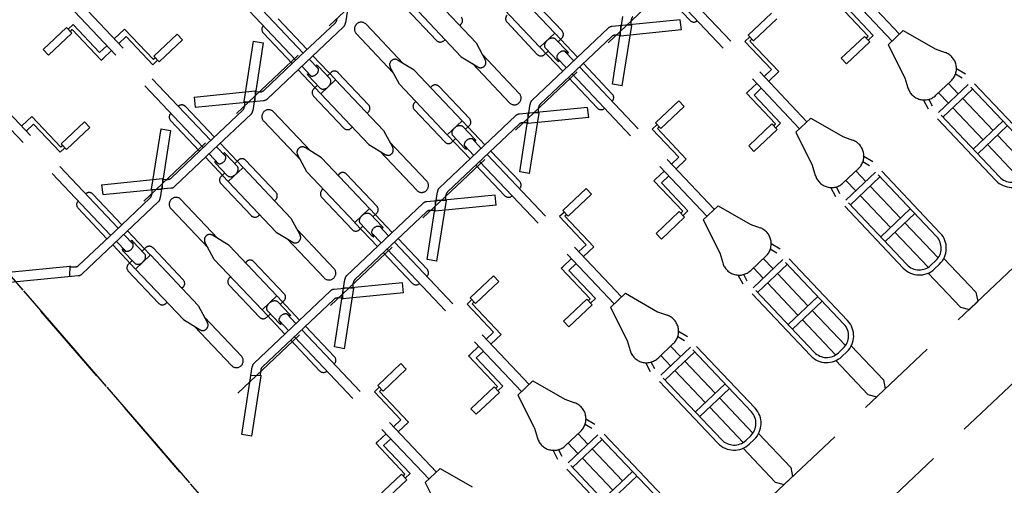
# Model space of a CAD drawing. Header units: metres. Extents: x 104098 to 104607, y 427853 to 428230.
# Tile 13 of 147: x 104239.55 to 104242.45, y 428103.76 to 428105.13. Entities that reach past the tile are written whole.
import ezdxf

# ---------------------------------------------------------------- set-up
doc = ezdxf.new("R2010")
doc.units = ezdxf.units.M
doc.linetypes.add('DASHED2', pattern=[0.375, 0.25, -0.125])

# ---------------------------------------------------------------- blocks, each defined once
blk = doc.blocks.new('school2')
at = {"color": 252, "linetype": 'DASHED2'}
for p, q in [((107951.0594, 456629.1926), (107949.9856, 456605.0761)), ((107950.531, 456617.3261), (107950.3663, 456613.6261)), ((107950.3663, 456613.6261), (107950.531, 456617.3261)), ((107950.763, 456615.7703), (107950.763, 456616.3466)), ((107950.793, 456615.7703), (107950.793, 456616.3466)), ((107951.138, 456615.7703), (107951.138, 456616.3466)), ((107951.168, 456615.7703), (107951.168, 456616.3466)), ((107951.513, 456615.7703), (107951.513, 456616.3466)), ((107951.543, 456615.7703), (107951.543, 456616.3466)), ((107950.9946, 456616.3035), (107951.0887, 456616.3035)), ((107950.9946, 456616.2807), (107950.9946, 456616.3035)), ((107951.0887, 456616.3035), (107951.0887, 456616.2807)), ((107951.0887, 456616.2967), (107951.1087, 456616.2967)), ((107951.0887, 456616.2873), (107951.0966, 456616.2873)), ((107951.0966, 456616.2873), (107951.0966, 456616.1634)), ((107951.1087, 456616.2967), (107951.1087, 456616.1831)), ((107950.9946, 456616.2807), (107951.0887, 456616.2807)), ((107950.8344, 456616.1831), (107950.793, 456616.1831)), ((107950.8344, 456616.0592), (107950.8344, 456616.1831)), ((107951.138, 456616.1831), (107951.1087, 456616.1831)), ((107951.2094, 456616.1831), (107951.168, 456616.1831)), ((107951.2094, 456616.0592), (107951.2094, 456616.1831)), ((107950.793, 456616.1634), (107950.8227, 456616.1634)), ((107950.8227, 456616.0497), (107950.8227, 456616.1634)), ((107951.0966, 456616.1634), (107951.1031, 456616.1634)), ((107951.1031, 456616.1634), (107951.138, 456616.1634)), ((107951.168, 456616.1634), (107951.1977, 456616.1634)), ((107951.1977, 456616.0497), (107951.1977, 456616.1634)), ((107950.8423, 456616.0592), (107950.8344, 456616.0592)), ((107950.9364, 456616.0658), (107950.8423, 456616.0658)), ((107950.8423, 456616.043), (107950.8423, 456616.0658)), ((107950.9364, 456616.0658), (107950.9364, 456616.043)), ((107951.2173, 456616.0592), (107951.2094, 456616.0592)), ((107951.3114, 456616.0658), (107951.2173, 456616.0658)), ((107951.2173, 456616.043), (107951.2173, 456616.0658)), ((107951.3114, 456616.0658), (107951.3114, 456616.043)), ((107950.8423, 456616.0497), (107950.8227, 456616.0497)), ((107950.9364, 456616.043), (107950.8423, 456616.043)), ((107951.2173, 456616.0497), (107951.1977, 456616.0497)), ((107951.3114, 456616.043), (107951.2173, 456616.043)), ((107950.4706, 456615.8969), (107950.6131, 456615.7868)), ((107950.748, 456615.7703), (107950.748, 456615.8942)), ((107950.763, 456615.8792), (107950.763, 456615.8792)), ((107950.793, 456615.8792), (107950.793, 456615.8792)), ((107950.808, 456615.7703), (107950.808, 456615.8942)), ((107950.8456, 456615.8969), (107950.828, 456615.8732)), ((107950.8456, 456615.8969), (107950.9881, 456615.7868)), ((107951.0853, 456615.8969), (107950.9429, 456615.7868)), ((107951.0853, 456615.8969), (107951.103, 456615.8732)), ((107951.123, 456615.7703), (107951.123, 456615.8942)), ((107951.138, 456615.8792), (107951.138, 456615.8792)), ((107951.168, 456615.8792), (107951.168, 456615.8792)), ((107951.183, 456615.7703), (107951.183, 456615.8942)), ((107951.2206, 456615.8969), (107951.203, 456615.8732)), ((107951.2206, 456615.8969), (107951.3631, 456615.7868)), ((107951.4603, 456615.8969), (107951.3179, 456615.7868)), ((107951.4603, 456615.8969), (107951.478, 456615.8732)), ((107951.498, 456615.7703), (107951.498, 456615.8942)), ((107951.513, 456615.8792), (107951.513, 456615.8792)), ((107951.543, 456615.8792), (107951.543, 456615.8792)), ((107951.558, 456615.7703), (107951.558, 456615.8942)), ((107950.453, 456615.8732), (107950.6119, 456615.7498)), ((107950.828, 456615.8732), (107950.9869, 456615.7498)), ((107951.103, 456615.8732), (107950.9441, 456615.7498)), ((107951.203, 456615.8732), (107951.3619, 456615.7498)), ((107951.478, 456615.8732), (107951.3191, 456615.7498)), ((107951.853, 456615.8732), (107951.6941, 456615.7498)), ((107950.6136, 456615.7873), (107950.5922, 456615.7662)), ((107950.6118, 456615.7855), (107950.6223, 456615.7748)), ((107950.778, 456615.7703), (107950.633, 456615.7703)), ((107951.153, 456615.7761), (107950.778, 456615.7761)), ((107950.778, 456615.7703), (107950.9229, 456615.7703)), ((107950.9442, 456615.7855), (107950.9336, 456615.7748)), ((107950.9424, 456615.7873), (107950.9638, 456615.7662)), ((107950.9886, 456615.7873), (107950.9672, 456615.7662)), ((107950.9868, 456615.7855), (107950.9973, 456615.7748)), ((107951.153, 456615.7703), (107951.008, 456615.7703)), ((107951.528, 456615.7761), (107951.153, 456615.7761)), ((107951.153, 456615.7703), (107951.2979, 456615.7703)), ((107951.3192, 456615.7855), (107951.3086, 456615.7748)), ((107951.3174, 456615.7873), (107951.3388, 456615.7662)), ((107951.3636, 456615.7873), (107951.3422, 456615.7662)), ((107951.3618, 456615.7855), (107951.3723, 456615.7748)), ((107951.528, 456615.7703), (107951.383, 456615.7703)), ((107951.903, 456615.7761), (107951.528, 456615.7761)), ((107951.528, 456615.7703), (107951.6729, 456615.7703)), ((107950.778, 456615.7453), (107950.6226, 456615.7453)), ((107950.748, 456615.649), (107950.748, 456615.7453)), ((107950.763, 456615.7059), (107950.763, 456615.7453)), ((107950.778, 456615.7453), (107950.9334, 456615.7453)), ((107950.793, 456615.7059), (107950.793, 456615.7453)), ((107950.808, 456615.649), (107950.808, 456615.7453)), ((107951.153, 456615.7453), (107950.9976, 456615.7453)), ((107951.123, 456615.649), (107951.123, 456615.7453)), ((107951.138, 456615.7059), (107951.138, 456615.7453)), ((107951.153, 456615.7453), (107951.3084, 456615.7453)), ((107951.168, 456615.7059), (107951.168, 456615.7453)), ((107951.183, 456615.649), (107951.183, 456615.7453)), ((107951.528, 456615.7453), (107951.3726, 456615.7453)), ((107951.498, 456615.649), (107951.498, 456615.7453)), ((107951.513, 456615.7059), (107951.513, 456615.7453)), ((107951.528, 456615.7453), (107951.6834, 456615.7453)), ((107951.543, 456615.7059), (107951.543, 456615.7453)), ((107951.558, 456615.649), (107951.558, 456615.7453)), ((107950.758, 456615.6621), (107950.758, 456615.7124)), ((107950.7621, 456615.7176), (107950.7621, 456615.7095)), ((107950.7939, 456615.7095), (107950.7939, 456615.7176)), ((107950.798, 456615.6621), (107950.798, 456615.7124)), ((107950.9455, 456615.7046, 0.1197), (107950.9455, 456615.5463)), ((107950.9855, 456615.7046, 0.1197), (107950.9855, 456615.5463)), ((107951.133, 456615.6621), (107951.133, 456615.7124)), ((107951.1371, 456615.7176), (107951.1371, 456615.7095)), ((107951.1689, 456615.7095), (107951.1689, 456615.7176)), ((107951.173, 456615.6621), (107951.173, 456615.7124)), ((107951.3205, 456615.7046, 0.1197), (107951.3205, 456615.5463)), ((107951.3605, 456615.7046, 0.1197), (107951.3605, 456615.5463)), ((107951.508, 456615.6621), (107951.508, 456615.7124)), ((107951.5121, 456615.7176), (107951.5121, 456615.7095)), ((107951.5439, 456615.7095), (107951.5439, 456615.7176)), ((107951.548, 456615.6621), (107951.548, 456615.7124)), ((107951.6955, 456615.7046, 0.1197), (107951.6955, 456615.5463)), ((107951.7355, 456615.7046, 0.1197), (107951.7355, 456615.5463)), ((107950.728, 456615.528), (107950.728, 456615.6577)), ((107950.743, 456615.6727), (107950.758, 456615.6727)), ((107950.748, 456615.4428), (107950.748, 456615.6477)), ((107950.808, 456615.6477), (107950.748, 456615.6477)), ((107950.813, 456615.6727), (107950.798, 456615.6727)), ((107950.808, 456615.4428), (107950.808, 456615.6477)), ((107950.828, 456615.528), (107950.828, 456615.6577)), ((107951.103, 456615.528), (107951.103, 456615.6577)), ((107951.118, 456615.6727), (107951.133, 456615.6727)), ((107951.123, 456615.4428), (107951.123, 456615.6477)), ((107951.183, 456615.6477), (107951.123, 456615.6477)), ((107951.188, 456615.6727), (107951.173, 456615.6727)), ((107951.183, 456615.4428), (107951.183, 456615.6477)), ((107951.203, 456615.528), (107951.203, 456615.6577)), ((107951.478, 456615.528), (107951.478, 456615.6577)), ((107951.493, 456615.6727), (107951.508, 456615.6727)), ((107951.498, 456615.4428), (107951.498, 456615.6477)), ((107951.558, 456615.6477), (107951.498, 456615.6477)), ((107951.563, 456615.6727), (107951.548, 456615.6727)), ((107951.558, 456615.4428), (107951.558, 456615.6477)), ((107951.578, 456615.528), (107951.578, 456615.6577)), ((107951.853, 456615.528), (107951.853, 456615.6577)), ((107951.873, 456615.4428), (107951.873, 456615.6477)), ((107951.933, 456615.4428), (107951.933, 456615.6477)), ((107950.9355, 456615.5095), (107950.9505, 456615.5647)), ((107950.966, 456615.5758), (107950.9649, 456615.5758)), ((107950.9955, 456615.5095), (107950.9805, 456615.5647)), ((107951.3105, 456615.5095), (107951.3255, 456615.5647)), ((107951.341, 456615.5758), (107951.3399, 456615.5758)), ((107951.3705, 456615.5095), (107951.3555, 456615.5647)), ((107951.6855, 456615.5095), (107951.7005, 456615.5647)), ((107951.716, 456615.5758), (107951.7149, 456615.5758)), ((107951.7455, 456615.5095), (107951.7305, 456615.5647)), ((107950.748, 456615.513), (107950.743, 456615.513)), ((107950.813, 456615.513), (107950.808, 456615.513)), ((107950.9355, 456615.5095), (107950.9355, 456615.3045)), ((107950.9955, 456615.5095), (107950.9955, 456615.3045)), ((107951.123, 456615.513), (107951.118, 456615.513)), ((107951.188, 456615.513), (107951.183, 456615.513)), ((107951.3105, 456615.5095), (107951.3105, 456615.3045)), ((107951.3705, 456615.5095), (107951.3705, 456615.3045)), ((107951.498, 456615.513), (107951.493, 456615.513)), ((107951.563, 456615.513), (107951.558, 456615.513)), ((107951.6855, 456615.5095), (107951.6855, 456615.3045)), ((107951.7455, 456615.5095), (107951.7455, 456615.3045)), ((107951.873, 456615.513), (107951.868, 456615.513)), ((107951.938, 456615.513), (107951.933, 456615.513)), ((107952.0605, 456615.5095), (107952.0605, 456615.3045)), ((107952.1205, 456615.5095), (107952.1205, 456615.3045)), ((107950.748, 456615.4428), (107950.763, 456615.3876)), ((107950.808, 456615.4428), (107950.793, 456615.3876)), ((107950.9155, 456615.4243), (107950.9155, 456615.2945)), ((107950.9355, 456615.4393), (107950.9305, 456615.4393)), ((107951.0005, 456615.4393), (107950.9955, 456615.4393)), ((107951.0155, 456615.4243), (107951.0155, 456615.2945)), ((107951.123, 456615.4428), (107951.138, 456615.3876)), ((107951.183, 456615.4428), (107951.168, 456615.3876)), ((107951.2905, 456615.4243), (107951.2905, 456615.2945)), ((107951.3105, 456615.4393), (107951.3055, 456615.4393)), ((107951.3755, 456615.4393), (107951.3705, 456615.4393)), ((107951.3905, 456615.4243), (107951.3905, 456615.2945)), ((107951.498, 456615.4428), (107951.513, 456615.3876)), ((107951.558, 456615.4428), (107951.543, 456615.3876)), ((107951.6655, 456615.4243), (107951.6655, 456615.2945)), ((107951.6855, 456615.4393), (107951.6805, 456615.4393)), ((107951.7505, 456615.4393), (107951.7455, 456615.4393)), ((107951.7655, 456615.4243), (107951.7655, 456615.2945)), ((107951.873, 456615.4428), (107951.888, 456615.3876)), ((107951.933, 456615.4428), (107951.918, 456615.3876)), ((107952.0405, 456615.4243), (107952.0405, 456615.2945)), ((107952.1405, 456615.4243), (107952.1405, 456615.2945)), ((107950.758, 456615.2477, 0.1197), (107950.758, 456615.4059)), ((107950.798, 456615.2477, 0.1197), (107950.798, 456615.4059)), ((107951.133, 456615.2477, 0.1197), (107951.133, 456615.4059)), ((107951.173, 456615.2477, 0.1197), (107951.173, 456615.4059)), ((107951.508, 456615.2477, 0.1197), (107951.508, 456615.4059)), ((107951.548, 456615.2477, 0.1197), (107951.548, 456615.4059)), ((107951.883, 456615.2477, 0.1197), (107951.883, 456615.4059)), ((107951.923, 456615.2477, 0.1197), (107951.923, 456615.4059)), ((107950.7785, 456615.3765), (107950.7774, 456615.3765)), ((107951.1535, 456615.3765), (107951.1524, 456615.3765)), ((107951.5285, 456615.3765), (107951.5274, 456615.3765)), ((107951.9035, 456615.3765), (107951.9024, 456615.3765)), ((107950.9955, 456615.3045), (107950.9355, 456615.3045)), ((107950.9355, 456615.3033), (107950.9355, 456615.207)), ((107950.9955, 456615.3033), (107950.9955, 456615.207)), ((107951.3705, 456615.3045), (107951.3105, 456615.3045)), ((107951.3105, 456615.3033), (107951.3105, 456615.207)), ((107951.3705, 456615.3033), (107951.3705, 456615.207)), ((107951.7455, 456615.3045), (107951.6855, 456615.3045)), ((107951.6855, 456615.3033), (107951.6855, 456615.207)), ((107951.7455, 456615.3033), (107951.7455, 456615.207)), ((107952.1205, 456615.3045), (107952.0605, 456615.3045)), ((107952.0605, 456615.3033), (107952.0605, 456615.207)), ((107952.1205, 456615.3033), (107952.1205, 456615.207)), ((107950.9305, 456615.2795), (107950.9455, 456615.2795)), ((107950.9455, 456615.2902), (107950.9455, 456615.2399)), ((107950.9855, 456615.2902), (107950.9855, 456615.2399)), ((107951.0005, 456615.2795), (107950.9855, 456615.2795)), ((107951.3055, 456615.2795), (107951.3205, 456615.2795)), ((107951.3205, 456615.2902), (107951.3205, 456615.2399)), ((107951.3605, 456615.2902), (107951.3605, 456615.2399)), ((107951.3755, 456615.2795), (107951.3605, 456615.2795)), ((107951.6805, 456615.2795), (107951.6955, 456615.2795)), ((107951.6955, 456615.2902), (107951.6955, 456615.2399)), ((107951.7355, 456615.2902), (107951.7355, 456615.2399)), ((107951.7505, 456615.2795), (107951.7355, 456615.2795)), ((107952.0555, 456615.2795), (107952.0705, 456615.2795)), ((107952.0705, 456615.2902), (107952.0705, 456615.2399)), ((107952.1105, 456615.2902), (107952.1105, 456615.2399)), ((107952.1255, 456615.2795), (107952.1105, 456615.2795)), ((107950.9496, 456615.2346), (107950.9496, 456615.2428)), ((107950.9505, 456615.2463), (107950.9505, 456615.207)), ((107950.9805, 456615.2463), (107950.9805, 456615.207)), ((107950.9814, 456615.2428), (107950.9814, 456615.2346)), ((107951.3246, 456615.2346), (107951.3246, 456615.2428)), ((107951.3255, 456615.2463), (107951.3255, 456615.207)), ((107951.3555, 456615.2463), (107951.3555, 456615.207)), ((107951.3564, 456615.2428), (107951.3564, 456615.2346)), ((107951.6996, 456615.2346), (107951.6996, 456615.2428)), ((107951.7005, 456615.2463), (107951.7005, 456615.207)), ((107951.7305, 456615.2463), (107951.7305, 456615.207)), ((107951.7314, 456615.2428), (107951.7314, 456615.2346)), ((107952.0746, 456615.2346), (107952.0746, 456615.2428)), ((107952.0755, 456615.2463), (107952.0755, 456615.207)), ((107952.1055, 456615.2463), (107952.1055, 456615.207)), ((107952.1064, 456615.2428), (107952.1064, 456615.2346)), ((107950.6405, 456615.0791), (107950.7994, 456615.2025)), ((107950.8011, 456615.165), (107950.7797, 456615.1861)), ((107950.9655, 456615.207), (107950.8101, 456615.207)), ((107950.9655, 456615.207), (107951.1209, 456615.207)), ((107951.0155, 456615.0791), (107951.1744, 456615.2025)), ((107951.1299, 456615.165), (107951.1513, 456615.1861)), ((107951.2905, 456615.0791), (107951.1316, 456615.2025)), ((107951.1761, 456615.165), (107951.1547, 456615.1861)), ((107951.3405, 456615.207), (107951.1851, 456615.207)), ((107951.3405, 456615.207), (107951.4959, 456615.207)), ((107951.3905, 456615.0791), (107951.5494, 456615.2025)), ((107951.5049, 456615.165), (107951.5263, 456615.1861)), ((107951.6655, 456615.0791), (107951.5066, 456615.2025)), ((107951.5511, 456615.165), (107951.5297, 456615.1861)), ((107951.7155, 456615.207), (107951.5601, 456615.207)), ((107951.7155, 456615.207), (107951.8709, 456615.207)), ((107951.7655, 456615.0791), (107951.9244, 456615.2025)), ((107951.8799, 456615.165), (107951.9013, 456615.1861)), ((107952.0405, 456615.0791), (107951.8816, 456615.2025)), ((107951.9261, 456615.165), (107951.9047, 456615.1861)), ((107952.0905, 456615.207), (107951.9351, 456615.207)), ((107952.0905, 456615.207), (107952.2459, 456615.207)), ((107952.1405, 456615.0791), (107952.2994, 456615.2025)), ((107952.2549, 456615.165), (107952.2763, 456615.1861)), ((107952.4155, 456615.0791), (107952.2566, 456615.2025)), ((107952.3011, 456615.165), (107952.2797, 456615.1861)), ((107950.9655, 456615.1761), (107950.5905, 456615.1761)), ((107950.6581, 456615.0554), (107950.8006, 456615.1655)), ((107950.7993, 456615.1668), (107950.8098, 456615.1775)), ((107950.9655, 456615.182), (107950.8205, 456615.182)), ((107950.9355, 456615.182), (107950.9355, 456615.058)), ((107950.9505, 456615.182), (107950.9505, 456614.6057)), ((107950.9655, 456615.182), (107951.1104, 456615.182)), ((107951.3405, 456615.1761), (107950.9655, 456615.1761)), ((107950.9805, 456615.182), (107950.9805, 456614.6057)), ((107950.9955, 456615.182), (107950.9955, 456615.058)), ((107951.0331, 456615.0554), (107951.1756, 456615.1655)), ((107951.1317, 456615.1668), (107951.1211, 456615.1775)), ((107951.2728, 456615.0554), (107951.1304, 456615.1655)), ((107951.1743, 456615.1668), (107951.1848, 456615.1775)), ((107951.3405, 456615.182), (107951.1955, 456615.182)), ((107951.3105, 456615.182), (107951.3105, 456615.058)), ((107951.3255, 456615.182), (107951.3255, 456614.6057)), ((107951.3405, 456615.182), (107951.4854, 456615.182)), ((107951.7155, 456615.1761), (107951.3405, 456615.1761)), ((107951.3555, 456615.182), (107951.3555, 456614.6057)), ((107951.3705, 456615.182), (107951.3705, 456615.058)), ((107951.4081, 456615.0554), (107951.5506, 456615.1655)), ((107951.5067, 456615.1668), (107951.4961, 456615.1775)), ((107951.6478, 456615.0554), (107951.5054, 456615.1655)), ((107951.5493, 456615.1668), (107951.5598, 456615.1775)), ((107951.7155, 456615.182), (107951.5705, 456615.182)), ((107951.6855, 456615.182), (107951.6855, 456615.058)), ((107951.7005, 456615.182), (107951.7005, 456614.6057)), ((107951.7155, 456615.182), (107951.8604, 456615.182)), ((107952.0905, 456615.1761), (107951.7155, 456615.1761)), ((107951.7305, 456615.182), (107951.7305, 456614.6057)), ((107951.7455, 456615.182), (107951.7455, 456615.058)), ((107951.7831, 456615.0554), (107951.9256, 456615.1655)), ((107951.8817, 456615.1668), (107951.8711, 456615.1775)), ((107952.0228, 456615.0554), (107951.8804, 456615.1655)), ((107951.9243, 456615.1668), (107951.9348, 456615.1775)), ((107952.0905, 456615.182), (107951.9455, 456615.182)), ((107952.0605, 456615.182), (107952.0605, 456615.058)), ((107952.0755, 456615.182), (107952.0755, 456614.6057)), ((107952.0905, 456615.182), (107952.2354, 456615.182)), ((107952.4655, 456615.1761), (107952.0905, 456615.1761)), ((107952.1055, 456615.182), (107952.1055, 456614.6057)), ((107952.1205, 456615.182), (107952.1205, 456615.058)), ((107952.1581, 456615.0554), (107952.3006, 456615.1655)), ((107952.2567, 456615.1668), (107952.2461, 456615.1775)), ((107952.3978, 456615.0554), (107952.2554, 456615.1655)), ((107952.2993, 456615.1668), (107952.3098, 456615.1775)), ((107952.4355, 456615.182), (107952.4355, 456615.058)), ((107952.4505, 456615.182), (107952.4505, 456614.6057)), ((107952.4805, 456615.182), (107952.4805, 456614.6057)), ((107952.8255, 456615.182), (107952.8255, 456614.6057)), ((107952.8555, 456615.182), (107952.8555, 456614.6057)), ((107950.6581, 456615.0554), (107950.6405, 456615.0791)), ((107950.9505, 456615.073), (107950.9505, 456615.073)), ((107950.9805, 456615.073), (107950.9805, 456615.073)), ((107951.0331, 456615.0554), (107951.0155, 456615.0791)), ((107951.2728, 456615.0554), (107951.2905, 456615.0791)), ((107951.3255, 456615.073), (107951.3255, 456615.073)), ((107951.3555, 456615.073), (107951.3555, 456615.073)), ((107951.4081, 456615.0554), (107951.3905, 456615.0791)), ((107951.6478, 456615.0554), (107951.6655, 456615.0791)), ((107951.7005, 456615.073), (107951.7005, 456615.073)), ((107951.7305, 456615.073), (107951.7305, 456615.073)), ((107951.7831, 456615.0554), (107951.7655, 456615.0791)), ((107952.0228, 456615.0554), (107952.0405, 456615.0791)), ((107952.0755, 456615.073), (107952.0755, 456615.073)), ((107952.1055, 456615.073), (107952.1055, 456615.073)), ((107952.1581, 456615.0554), (107952.1405, 456615.0791)), ((107952.3978, 456615.0554), (107952.4155, 456615.0791)), ((107951.0298, 456614.9025), (107951.0102, 456614.9025)), ((107951.0102, 456614.9025), (107951.0102, 456614.7888)), ((107951.0298, 456614.8931), (107951.0219, 456614.8931)), ((107951.0219, 456614.8931), (107951.0219, 456614.7692)), ((107951.1239, 456614.9093), (107951.0298, 456614.9093)), ((107951.0298, 456614.9093), (107951.0298, 456614.8865)), ((107951.1239, 456614.8865), (107951.1239, 456614.9093)), ((107951.4048, 456614.9025), (107951.3852, 456614.9025)), ((107951.3852, 456614.9025), (107951.3852, 456614.7888)), ((107951.4048, 456614.8931), (107951.3969, 456614.8931)), ((107951.3969, 456614.8931), (107951.3969, 456614.7692)), ((107951.4989, 456614.9093), (107951.4048, 456614.9093)), ((107951.4048, 456614.9093), (107951.4048, 456614.8865)), ((107951.4989, 456614.8865), (107951.4989, 456614.9093)), ((107951.7798, 456614.9025), (107951.7602, 456614.9025)), ((107951.7602, 456614.9025), (107951.7602, 456614.7888)), ((107951.7798, 456614.8931), (107951.7719, 456614.8931)), ((107951.7719, 456614.8931), (107951.7719, 456614.7692)), ((107951.8739, 456614.9093), (107951.7798, 456614.9093)), ((107951.7798, 456614.9093), (107951.7798, 456614.8865)), ((107951.8739, 456614.8865), (107951.8739, 456614.9093)), ((107952.1548, 456614.9025), (107952.1352, 456614.9025)), ((107952.1352, 456614.9025), (107952.1352, 456614.7888)), ((107952.1548, 456614.8931), (107952.1469, 456614.8931)), ((107952.1469, 456614.8931), (107952.1469, 456614.7692)), ((107952.2489, 456614.9093), (107952.1548, 456614.9093)), ((107952.1548, 456614.9093), (107952.1548, 456614.8865)), ((107952.2489, 456614.8865), (107952.2489, 456614.9093)), ((107952.5298, 456614.9025), (107952.5102, 456614.9025)), ((107952.5102, 456614.9025), (107952.5102, 456614.7888)), ((107952.5298, 456614.8931), (107952.5219, 456614.8931)), ((107952.5219, 456614.8931), (107952.5219, 456614.7692)), ((107952.6239, 456614.9093), (107952.5298, 456614.9093)), ((107952.5298, 456614.9093), (107952.5298, 456614.8865)), ((107951.1239, 456614.8865), (107951.0298, 456614.8865)), ((107951.4989, 456614.8865), (107951.4048, 456614.8865)), ((107951.8739, 456614.8865), (107951.7798, 456614.8865)), ((107952.2489, 456614.8865), (107952.1548, 456614.8865)), ((107952.6239, 456614.8865), (107952.5298, 456614.8865)), ((107950.9091, 456614.665), (107950.9091, 456614.7888)), ((107950.9091, 456614.7888), (107950.9156, 456614.7888)), ((107950.9156, 456614.7888), (107950.9505, 456614.7888)), ((107950.9805, 456614.7888), (107951.0102, 456614.7888)), ((107951.2841, 456614.665), (107951.2841, 456614.7888)), ((107951.2841, 456614.7888), (107951.2906, 456614.7888)), ((107951.2906, 456614.7888), (107951.3255, 456614.7888)), ((107951.3555, 456614.7888), (107951.3852, 456614.7888)), ((107951.6591, 456614.665), (107951.6591, 456614.7888)), ((107951.6591, 456614.7888), (107951.6656, 456614.7888)), ((107951.6656, 456614.7888), (107951.7005, 456614.7888)), ((107951.7305, 456614.7888), (107951.7602, 456614.7888)), ((107952.0341, 456614.665), (107952.0341, 456614.7888)), ((107952.0341, 456614.7888), (107952.0406, 456614.7888)), ((107952.0406, 456614.7888), (107952.0755, 456614.7888)), ((107952.1055, 456614.7888), (107952.1352, 456614.7888)), ((107952.4091, 456614.665), (107952.4091, 456614.7888)), ((107952.4091, 456614.7888), (107952.4156, 456614.7888)), ((107952.4156, 456614.7888), (107952.4505, 456614.7888)), ((107952.4805, 456614.7888), (107952.5102, 456614.7888)), ((107952.7841, 456614.665), (107952.7841, 456614.7888)), ((107950.9212, 456614.6555), (107950.9212, 456614.7692)), ((107950.9505, 456614.7692), (107950.9212, 456614.7692)), ((107951.0219, 456614.7692), (107950.9805, 456614.7692)), ((107951.2962, 456614.6555), (107951.2962, 456614.7692)), ((107951.3255, 456614.7692), (107951.2962, 456614.7692)), ((107951.3969, 456614.7692), (107951.3555, 456614.7692)), ((107951.6712, 456614.6555), (107951.6712, 456614.7692)), ((107951.7005, 456614.7692), (107951.6712, 456614.7692)), ((107951.7719, 456614.7692), (107951.7305, 456614.7692)), ((107952.0462, 456614.6555), (107952.0462, 456614.7692)), ((107952.0755, 456614.7692), (107952.0462, 456614.7692)), ((107952.1469, 456614.7692), (107952.1055, 456614.7692)), ((107952.4212, 456614.6555), (107952.4212, 456614.7692)), ((107952.4505, 456614.7692), (107952.4212, 456614.7692)), ((107952.5219, 456614.7692), (107952.4805, 456614.7692)), ((107952.7962, 456614.6555), (107952.7962, 456614.7692)), ((107950.8071, 456614.6716), (107950.9012, 456614.6716)), ((107950.9012, 456614.6488), (107950.9012, 456614.6716)), ((107950.9012, 456614.665), (107950.9091, 456614.665)), ((107951.1821, 456614.6716), (107951.2762, 456614.6716)), ((107951.1821, 456614.6716), (107951.1821, 456614.6488)), ((107951.2762, 456614.6488), (107951.2762, 456614.6716)), ((107951.2762, 456614.665), (107951.2841, 456614.665)), ((107951.5571, 456614.6716), (107951.6512, 456614.6716)), ((107951.5571, 456614.6716), (107951.5571, 456614.6488)), ((107951.6512, 456614.6488), (107951.6512, 456614.6716)), ((107951.6512, 456614.665), (107951.6591, 456614.665)), ((107951.9321, 456614.6716), (107952.0262, 456614.6716)), ((107951.9321, 456614.6716), (107951.9321, 456614.6488)), ((107952.0262, 456614.6488), (107952.0262, 456614.6716)), ((107952.0262, 456614.665), (107952.0341, 456614.665)), ((107952.3071, 456614.6716), (107952.4012, 456614.6716)), ((107952.3071, 456614.6716), (107952.3071, 456614.6488)), ((107952.4012, 456614.6488), (107952.4012, 456614.6716)), ((107952.4012, 456614.665), (107952.4091, 456614.665)), ((107952.6821, 456614.6716), (107952.7762, 456614.6716)), ((107952.6821, 456614.6716), (107952.6821, 456614.6488)), ((107952.7762, 456614.6488), (107952.7762, 456614.6716)), ((107952.7762, 456614.665), (107952.7841, 456614.665)), ((107950.8071, 456614.6488), (107950.9012, 456614.6488)), ((107950.9012, 456614.6555), (107950.9212, 456614.6555)), ((107951.1821, 456614.6488), (107951.2762, 456614.6488)), ((107951.2762, 456614.6555), (107951.2962, 456614.6555)), ((107951.5571, 456614.6488), (107951.6512, 456614.6488)), ((107951.6512, 456614.6555), (107951.6712, 456614.6555)), ((107951.9321, 456614.6488), (107952.0262, 456614.6488)), ((107952.0262, 456614.6555), (107952.0462, 456614.6555)), ((107952.3071, 456614.6488), (107952.4012, 456614.6488)), ((107952.4012, 456614.6555), (107952.4212, 456614.6555)), ((107952.6821, 456614.6488), (107952.7762, 456614.6488)), ((107952.7762, 456614.6555), (107952.7962, 456614.6555)), ((107950.9351, 456614.6057), (107950.904, 456614.5016)), ((107950.9959, 456614.6057), (107950.9351, 456614.6057)), ((107950.9959, 456614.6057), (107951.027, 456614.5016)), ((107951.3101, 456614.6057), (107951.279, 456614.5016)), ((107951.3709, 456614.6057), (107951.3101, 456614.6057)), ((107951.3709, 456614.6057), (107951.402, 456614.5016)), ((107951.6851, 456614.6057), (107951.654, 456614.5016)), ((107951.7459, 456614.6057), (107951.6851, 456614.6057)), ((107951.7459, 456614.6057), (107951.777, 456614.5016)), ((107952.0601, 456614.6057), (107952.029, 456614.5016)), ((107952.1209, 456614.6057), (107952.0601, 456614.6057)), ((107952.1209, 456614.6057), (107952.152, 456614.5016)), ((107952.4351, 456614.6057), (107952.404, 456614.5016)), ((107952.4959, 456614.6057), (107952.4351, 456614.6057)), ((107952.4959, 456614.6057), (107952.527, 456614.5016)), ((107952.8101, 456614.6057), (107952.779, 456614.5016)), ((107952.8709, 456614.6057), (107952.8101, 456614.6057)), ((107952.8709, 456614.6057), (107952.902, 456614.5016)), ((107951.279, 456614.5016), (107951.265, 456614.4739)), ((107951.402, 456614.5016), (107951.416, 456614.4739)), ((107951.654, 456614.5016), (107951.64, 456614.4739)), ((107951.777, 456614.5016), (107951.791, 456614.4739)), ((107952.029, 456614.5016), (107952.015, 456614.4739)), ((107952.152, 456614.5016), (107952.166, 456614.4739)), ((107952.404, 456614.5016), (107952.39, 456614.4739)), ((107952.527, 456614.5016), (107952.541, 456614.4739)), ((107952.779, 456614.5016), (107952.765, 456614.4739)), ((107952.902, 456614.5016), (107952.916, 456614.4739)), ((107951.2655, 456614.387), (107951.2738, 456614.4165)), ((107951.2805, 456614.3849), (107951.2867, 456614.4069)), ((107951.3713, 456614.4013), (107951.3096, 456614.4013)), ((107951.3205, 456614.3592), (107951.3205, 456614.4013)), ((107951.3605, 456614.3592), (107951.3605, 456614.4013)), ((107951.4005, 456614.3849), (107951.3943, 456614.4069)), ((107951.4155, 456614.387), (107951.4072, 456614.4165)), ((107951.6405, 456614.387), (107951.6488, 456614.4165)), ((107951.6555, 456614.3849), (107951.6617, 456614.4069)), ((107951.7463, 456614.4013), (107951.6846, 456614.4013)), ((107951.6955, 456614.3592), (107951.6955, 456614.4013)), ((107951.7355, 456614.3592), (107951.7355, 456614.4013)), ((107951.7755, 456614.3849), (107951.7693, 456614.4069)), ((107951.7905, 456614.387), (107951.7822, 456614.4165)), ((107952.0155, 456614.387), (107952.0238, 456614.4165)), ((107952.0305, 456614.3849), (107952.0367, 456614.4069)), ((107952.1213, 456614.4013), (107952.0596, 456614.4013)), ((107952.0705, 456614.3592), (107952.0705, 456614.4013)), ((107952.1105, 456614.3592), (107952.1105, 456614.4013)), ((107952.1505, 456614.3849), (107952.1443, 456614.4069)), ((107952.1655, 456614.387), (107952.1572, 456614.4165)), ((107952.3905, 456614.387), (107952.3988, 456614.4165)), ((107952.4055, 456614.3849), (107952.4117, 456614.4069)), ((107952.4963, 456614.4013), (107952.4346, 456614.4013)), ((107952.4455, 456614.3592), (107952.4455, 456614.4013)), ((107952.4855, 456614.3592), (107952.4855, 456614.4013)), ((107952.5255, 456614.3849), (107952.5193, 456614.4069)), ((107952.5405, 456614.387), (107952.5322, 456614.4165)), ((107952.7655, 456614.387), (107952.7738, 456614.4165)), ((107952.7805, 456614.3849), (107952.7867, 456614.4069)), ((107952.8713, 456614.4013), (107952.8096, 456614.4013)), ((107952.8205, 456614.3592), (107952.8205, 456614.4013)), ((107952.8605, 456614.3592), (107952.8605, 456614.4013)), ((107952.9005, 456614.3849), (107952.8943, 456614.4069)), ((107952.9155, 456614.387), (107952.9072, 456614.4165)), ((107951.2655, 456614.0981), (107951.2655, 456614.387)), ((107951.2805, 456614.0981), (107951.2805, 456614.3849)), ((107951.4005, 456614.0981), (107951.4005, 456614.3849)), ((107951.4155, 456614.0981), (107951.4155, 456614.387)), ((107951.6405, 456614.0981), (107951.6405, 456614.387)), ((107951.6555, 456614.0981), (107951.6555, 456614.3849)), ((107951.7755, 456614.0981), (107951.7755, 456614.3849)), ((107951.7905, 456614.0981), (107951.7905, 456614.387)), ((107952.0155, 456614.0981), (107952.0155, 456614.387)), ((107952.0305, 456614.0981), (107952.0305, 456614.3849)), ((107952.1505, 456614.0981), (107952.1505, 456614.3849)), ((107952.1655, 456614.0981), (107952.1655, 456614.387)), ((107952.3905, 456614.0981), (107952.3905, 456614.387)), ((107952.4055, 456614.0981), (107952.4055, 456614.3849)), ((107952.5255, 456614.0981), (107952.5255, 456614.3849)), ((107952.5405, 456614.0981), (107952.5405, 456614.387)), ((107952.7655, 456614.0981), (107952.7655, 456614.387)), ((107952.7805, 456614.0981), (107952.7805, 456614.3849)), ((107952.9005, 456614.0981), (107952.9005, 456614.3849)), ((107952.9155, 456614.0981), (107952.9155, 456614.387)), ((107951.4005, 456614.3592), (107951.2805, 456614.3592)), ((107951.7755, 456614.3592), (107951.6555, 456614.3592)), ((107952.1505, 456614.3592), (107952.0305, 456614.3592)), ((107952.5255, 456614.3592), (107952.4055, 456614.3592)), ((107952.9005, 456614.3592), (107952.7805, 456614.3592)), ((107951.4005, 456614.3404), (107951.2805, 456614.3404)), ((107951.3205, 456614.2105), (107951.3205, 456614.3404)), ((107951.3605, 456614.2105), (107951.3605, 456614.3404)), ((107951.7755, 456614.3404), (107951.6555, 456614.3404)), ((107951.6955, 456614.2105), (107951.6955, 456614.3404)), ((107951.7355, 456614.2105), (107951.7355, 456614.3404)), ((107952.1505, 456614.3404), (107952.0305, 456614.3404)), ((107952.0705, 456614.2105), (107952.0705, 456614.3404)), ((107952.1105, 456614.2105), (107952.1105, 456614.3404)), ((107952.5255, 456614.3404), (107952.4055, 456614.3404)), ((107952.4455, 456614.2105), (107952.4455, 456614.3404)), ((107952.4855, 456614.2105), (107952.4855, 456614.3404)), ((107952.9005, 456614.3404), (107952.7805, 456614.3404)), ((107952.8205, 456614.2105), (107952.8205, 456614.3404)), ((107952.8605, 456614.2105), (107952.8605, 456614.3404)), ((107951.4005, 456614.2105), (107951.2805, 456614.2105)), ((107951.7755, 456614.2105), (107951.6555, 456614.2105)), ((107952.1505, 456614.2105), (107952.0305, 456614.2105)), ((107952.5255, 456614.2105), (107952.4055, 456614.2105)), ((107952.9005, 456614.2105), (107952.7805, 456614.2105)), ((107951.4005, 456614.1917), (107951.2805, 456614.1917)), ((107951.7755, 456614.1917), (107951.6555, 456614.1917)), ((107951.6955, 456614.0491), (107951.6955, 456614.1917)), ((107951.7355, 456614.0491), (107951.7355, 456614.1917)), ((107952.1505, 456614.1917), (107952.0305, 456614.1917)), ((107952.0705, 456614.0491), (107952.0705, 456614.1917)), ((107952.1105, 456614.0491), (107952.1105, 456614.1917)), ((107952.5255, 456614.1917), (107952.4055, 456614.1917)), ((107952.4455, 456614.0491), (107952.4455, 456614.1917)), ((107952.4855, 456614.0491), (107952.4855, 456614.1917)), ((107952.9005, 456614.1917), (107952.7805, 456614.1917)), ((107952.8205, 456614.0491), (107952.8205, 456614.1917)), ((107952.8605, 456614.0491), (107952.8605, 456614.1917)), ((107951.684, 456614.0367), (107951.684, 456613.8992)), ((107951.7255, 456614.0481), (107951.7055, 456614.0481)), ((107951.7055, 456614.0331), (107951.7255, 456614.0331)), ((107951.747, 456614.0367), (107951.747, 456613.8992)), ((107952.059, 456614.0367), (107952.059, 456613.8992)), ((107952.1005, 456614.0481), (107952.0805, 456614.0481)), ((107952.0805, 456614.0331), (107952.1005, 456614.0331)), ((107952.122, 456614.0367), (107952.122, 456613.8992)), ((107952.434, 456614.0367), (107952.434, 456613.8992)), ((107952.4755, 456614.0481), (107952.4555, 456614.0481)), ((107952.4555, 456614.0331), (107952.4755, 456614.0331)), ((107952.497, 456614.0367), (107952.497, 456613.8992)), ((107951.684, 456613.8992), (107951.6984, 456613.8761)), ((107951.747, 456613.8992), (107951.7326, 456613.8761)), ((107952.059, 456613.8992), (107952.0734, 456613.8761)), ((107952.122, 456613.8992), (107952.1076, 456613.8761)), ((107952.434, 456613.8992), (107952.4484, 456613.8761)), ((107952.497, 456613.8992), (107952.4826, 456613.8761)), ((107951.903, 456613.8761), (107951.528, 456613.8761)), ((107951.903, 456613.8761), (107951.528, 456613.8761)), ((107951.7326, 456613.8761), (107951.6984, 456613.8761)), ((107952.278, 456613.8761), (107951.903, 456613.8761)), ((107952.278, 456613.8761), (107951.903, 456613.8761)), ((107952.1076, 456613.8761), (107952.0734, 456613.8761)), ((107952.653, 456613.8761), (107952.278, 456613.8761)), ((107952.653, 456613.8761), (107952.278, 456613.8761)), ((107952.4826, 456613.8761), (107952.4484, 456613.8761)), ((107951.8203, 456613.6302), (107953.7991, 456613.6302))]:
    blk.add_line(p, q, dxfattribs=at)
for centre, radius, start, end in [((107950.763, 456615.8942), 0.015, 90, 180), ((107950.793, 456615.8942), 0.015, 0, 90), ((107951.138, 456615.8942), 0.015, 90, 180), ((107951.168, 456615.8942), 0.015, 0, 90), ((107951.513, 456615.8942), 0.015, 90, 180), ((107950.633, 456615.7853), 0.015, 224.5142, 270), ((107950.9229, 456615.7853), 0.015, 270, 315.4858), ((107951.008, 456615.7853), 0.015, 224.5142, 270), ((107951.2979, 456615.7853), 0.015, 270, 315.4858), ((107951.383, 456615.7853), 0.015, 224.5142, 270), ((107951.6729, 456615.7853), 0.015, 270, 315.4858), ((107950.6226, 456615.7603), 0.015, 224.5142, 270), ((107950.9334, 456615.7603), 0.015, 270, 315.4858), ((107950.9976, 456615.7603), 0.015, 224.5142, 270), ((107951.3084, 456615.7603), 0.015, 270, 315.4858), ((107951.3726, 456615.7603), 0.015, 224.5142, 270), ((107951.6834, 456615.7603), 0.015, 270, 315.4858), ((107950.9655, 456615.7046, 0.1197), 0.02, 0, 180), ((107951.3405, 456615.7046, 0.1197), 0.02, 0, 180), ((107951.7155, 456615.7046, 0.1197), 0.02, 0, 180), ((107950.743, 456615.6577), 0.015, 90, 180), ((107950.813, 456615.6577), 0.015, 0, 90), ((107951.118, 456615.6577), 0.015, 90, 180), ((107951.188, 456615.6577), 0.015, 0, 90), ((107951.493, 456615.6577), 0.015, 90, 180), ((107951.563, 456615.6577), 0.015, 0, 90), ((107950.9649, 456615.5608), 0.015, 90, 164.8257), ((107950.966, 456615.5608), 0.015, 15.1743, 90), ((107951.3399, 456615.5608), 0.015, 90, 164.8257), ((107951.341, 456615.5608), 0.015, 15.1743, 90), ((107951.7149, 456615.5608), 0.015, 90, 164.8257), ((107951.716, 456615.5608), 0.015, 15.1743, 90), ((107950.743, 456615.528), 0.015, 180, 270), ((107950.813, 456615.528), 0.015, 270, 0), ((107951.118, 456615.528), 0.015, 180, 270), ((107951.188, 456615.528), 0.015, 270, 0), ((107951.493, 456615.528), 0.015, 180, 270), ((107951.563, 456615.528), 0.015, 270, 0), ((107951.868, 456615.528), 0.015, 180, 270), ((107951.938, 456615.528), 0.015, 270, 0), ((107950.9305, 456615.4243), 0.015, 90, 180), ((107951.0005, 456615.4243), 0.015, 0, 90), ((107951.3055, 456615.4243), 0.015, 90, 180), ((107951.3755, 456615.4243), 0.015, 0, 90), ((107951.6805, 456615.4243), 0.015, 90, 180), ((107951.7505, 456615.4243), 0.015, 0, 90), ((107952.0555, 456615.4243), 0.015, 90, 180), ((107950.7774, 456615.3915), 0.015, 195.1743, 270), ((107950.7785, 456615.3915), 0.015, 270, 344.8257), ((107951.1524, 456615.3915), 0.015, 195.1743, 270), ((107951.1535, 456615.3915), 0.015, 270, 344.8257), ((107951.5274, 456615.3915), 0.015, 195.1743, 270), ((107951.5285, 456615.3915), 0.015, 270, 344.8257), ((107951.9024, 456615.3915), 0.015, 195.1743, 270), ((107951.9035, 456615.3915), 0.015, 270, 344.8257), ((107950.9305, 456615.2945), 0.015, 180, 270), ((107951.0005, 456615.2945), 0.015, 270, 0), ((107951.3055, 456615.2945), 0.015, 180, 270), ((107951.3755, 456615.2945), 0.015, 270, 0), ((107951.6805, 456615.2945), 0.015, 180, 270), ((107951.7505, 456615.2945), 0.015, 270, 0), ((107952.0555, 456615.2945), 0.015, 180, 270), ((107952.1255, 456615.2945), 0.015, 270, 0), ((107950.778, 456615.2477, 0.1197), 0.02, 180, 0), ((107951.153, 456615.2477, 0.1197), 0.02, 180, 0), ((107951.528, 456615.2477, 0.1197), 0.02, 180, 0), ((107951.903, 456615.2477, 0.1197), 0.02, 180, 0), ((107950.8101, 456615.192), 0.015, 90, 135.4858), ((107951.1209, 456615.192), 0.015, 44.5142, 90), ((107951.1851, 456615.192), 0.015, 90, 135.4858), ((107951.4959, 456615.192), 0.015, 44.5142, 90), ((107951.5601, 456615.192), 0.015, 90, 135.4858), ((107951.8709, 456615.192), 0.015, 44.5142, 90), ((107951.9351, 456615.192), 0.015, 90, 135.4858), ((107952.2459, 456615.192), 0.015, 44.5142, 90), ((107950.8205, 456615.167), 0.015, 90, 135.4858), ((107951.1104, 456615.167), 0.015, 44.5142, 90), ((107951.1955, 456615.167), 0.015, 90, 135.4858), ((107951.4854, 456615.167), 0.015, 44.5142, 90), ((107951.5705, 456615.167), 0.015, 90, 135.4858), ((107951.8604, 456615.167), 0.015, 44.5142, 90), ((107951.9455, 456615.167), 0.015, 90, 135.4858), ((107952.2354, 456615.167), 0.015, 44.5142, 90), ((107952.3205, 456615.167), 0.015, 90, 135.4858), ((107950.9505, 456615.058), 0.015, 180, 270), ((107950.9805, 456615.058), 0.015, 270, 0), ((107951.3255, 456615.058), 0.015, 180, 270), ((107951.3555, 456615.058), 0.015, 270, 0), ((107951.7005, 456615.058), 0.015, 180, 270), ((107951.7305, 456615.058), 0.015, 270, 0), ((107952.0755, 456615.058), 0.015, 180, 270), ((107952.1055, 456615.058), 0.015, 270, 0), ((107952.4505, 456615.058), 0.015, 180, 270), ((107951.3096, 456614.4513), 0.05, 153.2234, 270), ((107951.3713, 456614.4513), 0.05, 270, 26.7766), ((107951.6846, 456614.4513), 0.05, 153.2234, 270), ((107951.7463, 456614.4513), 0.05, 270, 26.7766), ((107952.0596, 456614.4513), 0.05, 153.2234, 270), ((107952.1213, 456614.4513), 0.05, 270, 26.7766), ((107952.4346, 456614.4513), 0.05, 153.2234, 270), ((107952.4963, 456614.4513), 0.05, 270, 26.7766), ((107952.8096, 456614.4513), 0.05, 153.2234, 270), ((107952.8713, 456614.4513), 0.05, 270, 26.7766), ((107951.7055, 456614.0981), 0.065, 180, 270), ((107951.7055, 456614.0981), 0.05, 180, 270), ((107951.7255, 456614.0981), 0.065, 270, 0), ((107951.7255, 456614.0981), 0.05, 270, 0), ((107952.0805, 456614.0981), 0.065, 180, 270), ((107952.0805, 456614.0981), 0.05, 180, 270), ((107952.1005, 456614.0981), 0.065, 270, 0), ((107952.1005, 456614.0981), 0.05, 270, 0), ((107952.4555, 456614.0981), 0.065, 180, 270), ((107952.4555, 456614.0981), 0.05, 180, 270), ((107952.4755, 456614.0981), 0.065, 270, 0), ((107952.4755, 456614.0981), 0.05, 270, 0), ((107952.8305, 456614.0981), 0.065, 180, 270), ((107952.8305, 456614.0981), 0.05, 180, 270)]:
    blk.add_arc(centre, radius, start, end, dxfattribs=at)
for centre, major_axis, ratio, start_param, end_param in [((107950.778, 456615.7124), (0.02, 0), 0.800676, 2.805416, 3.141593), ((107950.778, 456615.7095), (0.0159, 0), 0.684311, 3.141593, 6.283185), ((107950.778, 456615.7124), (-0.02, 0), 0.800676, 3.141593, 3.477769), ((107951.153, 456615.7124), (0.02, 0), 0.800676, 2.805416, 3.141593), ((107951.153, 456615.7095), (0.0159, 0), 0.684311, 3.141593, 6.283185), ((107951.153, 456615.7124), (-0.02, 0), 0.800676, 3.141593, 3.477769), ((107951.528, 456615.7124), (0.02, 0), 0.800676, 2.805416, 3.141593), ((107951.528, 456615.7095), (0.0159, 0), 0.684311, 3.141593, 6.283185), ((107951.528, 456615.7124), (-0.02, 0), 0.800676, 3.141593, 3.477769), ((107950.778, 456615.6621), (0.02, 0), 0.718093, 3.141593, 6.283185), ((107951.153, 456615.6621), (0.02, 0), 0.718093, 3.141593, 6.283185), ((107951.528, 456615.6621), (0.02, 0), 0.718093, 3.141593, 6.283185)]:
    blk.add_ellipse(centre, major_axis=major_axis, ratio=ratio, start_param=start_param, end_param=end_param, dxfattribs=at)
at = {"color": 252, "linetype": 'DASHED2', "extrusion": (0, 0, -1)}
for centre, major_axis, ratio, start_param, end_param in [((107950.9655, 456615.2902), (0.02, 0), 0.718093, 3.141593, 6.283185), ((107951.3405, 456615.2902), (0.02, 0), 0.718093, 3.141593, 6.283185), ((107951.7155, 456615.2902), (0.02, 0), 0.718093, 3.141593, 6.283185), ((107952.0905, 456615.2902), (0.02, 0), 0.718093, 3.141593, 6.283185), ((107950.9655, 456615.2428), (0.0159, 0), 0.684311, 3.141593, 6.283185), ((107951.3405, 456615.2428), (0.0159, 0), 0.684311, 3.141593, 6.283185), ((107951.7155, 456615.2428), (0.0159, 0), 0.684311, 3.141593, 6.283185), ((107952.0905, 456615.2428), (0.0159, 0), 0.684311, 3.141593, 6.283185), ((107950.9655, 456615.2399), (0.02, 0), 0.800676, 2.805416, 3.141593), ((107950.9655, 456615.2399), (-0.02, 0), 0.800676, 3.141593, 3.477769), ((107951.3405, 456615.2399), (0.02, 0), 0.800676, 2.805416, 3.141593), ((107951.3405, 456615.2399), (-0.02, 0), 0.800676, 3.141593, 3.477769), ((107951.7155, 456615.2399), (0.02, 0), 0.800676, 2.805416, 3.141593), ((107951.7155, 456615.2399), (-0.02, 0), 0.800676, 3.141593, 3.477769), ((107952.0905, 456615.2399), (0.02, 0), 0.800676, 2.805416, 3.141593), ((107952.0905, 456615.2399), (-0.02, 0), 0.800676, 3.141593, 3.477769)]:
    blk.add_ellipse(centre, major_axis=major_axis, ratio=ratio, start_param=start_param, end_param=end_param, dxfattribs=at)

msp = doc.modelspace()

# ---------------------------------------------------------------- block references
at = {"rotation": 43.40342385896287}
msp.add_blockref('school2', (339564.7791, 22181.4821), dxfattribs=at)

doc.saveas('drawing.dxf')
